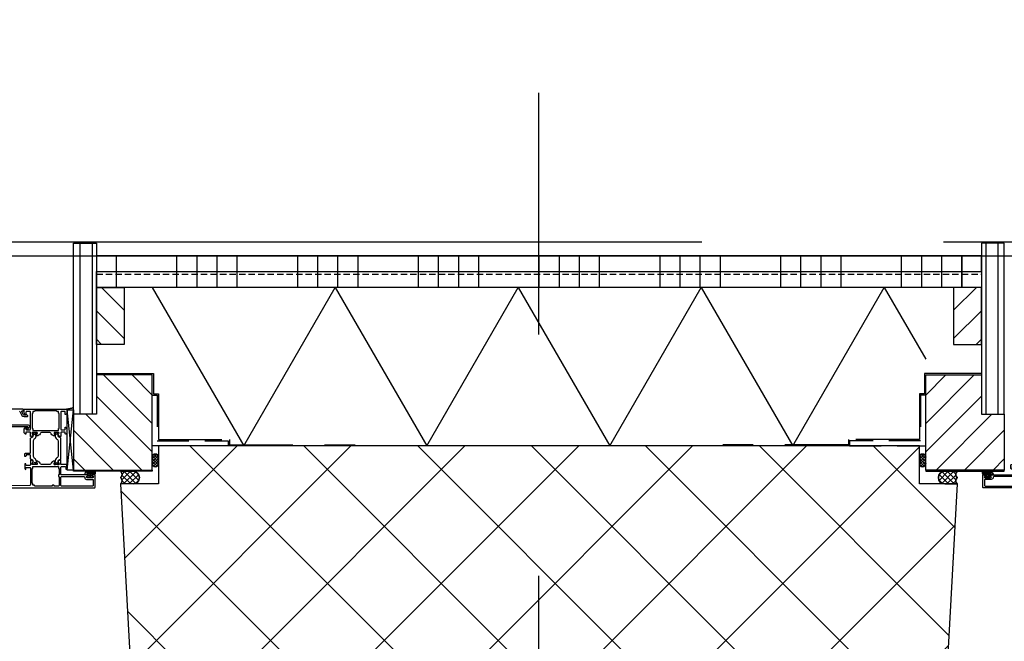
# Model space of a CAD drawing. Header units: millimetres. Extents: x 111285 to 237437, y -9513 to 52045.
# Tile 111 of 117: x 158473 to 159249, y 279 to 769. Entities that reach past the tile are written whole.
import ezdxf

# ---------------------------------------------------------------- set-up
doc = ezdxf.new("R2010")
doc.units = ezdxf.units.MM
doc.header["$LTSCALE"] = 100
doc.linetypes.add('CENTER', pattern=[50.8, 31.75, -6.35, 6.35, -6.35])
doc.linetypes.add('DASHED', pattern=[0.75, 0.5, -0.25])
doc.layers.get('0').update_dxf_attribs({"color": 252})
for name, color, linetype in [('0-acceering', 252, 'Continuous'), ('0-afwerking', 252, 'Continuous'), ('0-arc-wanden', 252, 'Continuous'), ('0-binnenwanden', 252, 'Continuous'), ('0-BUITENKOZIJNEN', 252, 'Continuous'), ('0-constructie', 252, 'Continuous'), ('0-HOOFDSTRAMIEN', 1, 'CENTER'), ('0-ISOLATIE', 252, 'Continuous'), ('0-METSTU', 252, 'Continuous')]:
    doc.layers.add(name, color=color, linetype=linetype)
doc.layers.add('X-ref binnenlijn', color=252, linetype='Continuous', plot=False)
doc.linetypes.add('ZIGZAG', pattern='A,0.00254,-5.08,[131,ltypeshp.shx,S=5.08,R=0,X=-5.08,Y=0],-10.16,[131,ltypeshp.shx,S=5.08,R=180,X=5.08,Y=0],-5.08', length=20.32254)

# ---------------------------------------------------------------- blocks, each defined once
blk = doc.blocks.new('U-STRAMIEN')
at = {"layer": '0-HOOFDSTRAMIEN', "ltscale": 0.3}
for points in [[(32400, -4264), (32400, 47464)], [(-5000, 0), (68000, 0)]]:
    blk.add_lwpolyline(points, dxfattribs=at)
blk = doc.blocks.new('P-71191BLOCK')
at = {"layer": '0-BUITENKOZIJNEN', "linetype": 'Continuous', "ltscale": 0.25}
blk.add_lwpolyline([(14.4, 46.39), (13.04, 45.6), (12.5, 45.6, -0.414214), (12.3, 45.8), (12.3, 49.6, -0.414214), (12.5, 49.8), (14.53, 48.96, 0.9366), (14.89, 48.78), (15.91, 50.55, 0.577375), (15.65, 51), (12.1, 51, -0.414214), (11.4, 51.7), (11.4, 54.2, -0.414214), (11.7, 54.5), (12.3, 54.5, 1), (12.3, 55.5), (9.1, 55.5, 0.412335), (8.3, 54.71, 0.416094), (8.5, 54.5), (9.7, 54.5, -0.414214), (9.9, 54.3), (9.9, 51.5, -0.414214), (9.4, 51), (-3.91, 51, -0.410557), (-4.41, 51.49), (-4.6, 67), (-4.6, 69.5, -0.414214), (-4.1, 70), (-3.2, 70, -0.414214), (-3, 69.8), (-3, 68.9, 1), (-2.2, 68.9), (-2.2, 72, 0.414214), (-2.7, 72.5), (-3, 72.5, 0.414214), (-3.2, 72.3), (-3.2, 71.7, -0.414214), (-3.7, 71.2), (-4.3, 71.2, -0.414214), (-4.8, 71.7), (-4.8, 76.3, -0.414214), (-4.3, 76.8), (-3.7, 76.8, -0.414214), (-3.2, 76.3), (-3.2, 75.7, 0.414214), (-3, 75.5), (-2.7, 75.5, 0.414214), (-2.2, 76), (-2.2, 77.5, 0.414214), (-2.7, 78), (-5.7, 78, 0.414214), (-6.2, 77.5), (-6.2, 0.5, 0.414214), (-5.7, 0), (3.5, 0, 0.414214), (4, 0.5), (4, 2, 0.414214), (3.5, 2.5), (3.4, 2.5, 0.414214), (3.2, 2.3), (3.2, 2, -1), (1.6, 2), (1.6, 6, -1), (3.2, 6), (3.2, 5.7, 0.414214), (3.4, 5.5), (3.5, 5.5, 0.414214), (4, 6), (4, 26.5, -0.414214), (4.5, 27), (10, 27, -0.414214), (10.5, 26.5), (10.5, 23.4, -0.414214), (10.3, 23.2), (8.7, 23.2, 0.414214), (8.5, 23, 0.414214), (9.3, 22.2), (11.6, 22.2, 0.414214), (12.1, 22.7), (12.1, 26.8, -0.414214), (12.3, 27), (15.65, 27, 0.577351), (15.91, 27.45), (14.89, 29.22, 0.936617), (14.53, 29.04), (12.5, 28.2, -0.414214), (12.3, 28.4), (12.3, 32.2, -0.414214), (12.5, 32.4), (13.04, 32.4), (14.4, 31.61, 0.999993), (14.8, 31.61), (14.8, 31.96, 0.267949), (13.3, 34.56), (12.8, 34.85, -0.267949), (12.3, 35.71), (12.3, 42.29, -0.267949), (12.8, 43.15), (13.3, 43.44, 0.267949), (14.8, 46.04), (14.8, 46.39, 0.999992)], format="xyb", close=True, dxfattribs=at)
at = {"layer": '0-BUITENKOZIJNEN', "linetype": 'Continuous'}
for points in [[(-4.8, 28.9), (-4.8, 32.11, -0.414214), (-4.6, 32.31), (-4.4, 32.31, 0.414214), (-4.2, 32.51), (-4.2, 33.6, 0.414214), (-4.4, 33.8), (-4.6, 33.8, -0.414214), (-4.8, 34), (-4.8, 47.5, -0.414214), (-4.6, 47.7), (-4.4, 47.7, 0.414214), (-4.2, 47.9), (-4.2, 49, -0.414214), (-4, 49.2), (-2.9, 49.2, 0.414214), (-2.7, 49.4, -0.414214), (-2.5, 49.6), (8.79, 49.6, -0.414214), (8.99, 49.4, 0.414214), (9.19, 49.2), (10.3, 49.2, -0.414214), (10.5, 49), (10.5, 29, -0.414214), (10.3, 28.8), (9.2, 28.8, 0.414214), (9, 28.6, -0.414214), (8.8, 28.4), (4.2, 28.4, -0.414214), (4, 28.6, 0.414214), (3.8, 28.8), (2.8, 28.8, 0.414214), (2.6, 28.6, -0.414214), (2.4, 28.4), (-4.3, 28.4, -0.414214)], [(-0.1, 1.4), (-4.3, 1.4, -0.414214), (-4.8, 1.9), (-4.8, 26.5, -0.414214), (-4.3, 27), (2.1, 27, -0.414214), (2.6, 26.5), (2.6, 8.7, -0.414214), (2.1, 8.2), (1.9, 8.2, 0.414214), (0.4, 6.7), (0.4, 1.9, -0.414214)]]:
    blk.add_lwpolyline(points, format="xyb", close=True, dxfattribs=at)
blk = doc.blocks.new('P-70157BLOCK')
at = {"layer": '0-BUITENKOZIJNEN', "linetype": 'Continuous'}
for points in [[(14.5, 4.8, -0.536675), (14.32, 5.08, -0.301511), (16.16, 6.3), (18, 6.3, -0.414214), (18.5, 5.8), (18.5, -27.2, -0.414214), (18, -27.7), (16.16, -27.7, -0.301511), (14.32, -26.48, -0.536675), (14.5, -26.2), (16.2, -26.2, 0.414214), (16.7, -25.7), (16.7, -23.2, 0.414214), (16.2, -22.7), (2.7, -22.7, 0.414214), (2.2, -23.2), (2.2, -25.7, 0.414214), (2.7, -26.2), (4.1, -26.2, -0.553992), (4.28, -26.49, -0.287008), (2.66, -27.5), (-0.1, -27.5, -0.414214), (-1.1, -26.5), (-1.1, -26.4, -0.414214), (-0.9, -26.2), (0.3, -26.2, 0.414214), (0.5, -26), (0.5, -23.4, 0.414214), (-0.2, -22.7), (-0.2, -22.7), (-2.87, -22.7), (-2.87, -22.7, -0.57735), (-3.13, -22.25), (-2.76, -21.62), (-2.13, -20.52, -1), (-1.76, -20.67), (-0.28, -21.29, 0.534511), (0, -21.1), (0, -21.1), (0, -17.5, 0.414214), (-0.2, -17.3), (-0.74, -17.3), (-0.74, -17.3), (-2.1, -18.09, -1.077346), (-2.5, -18.12), (-2.5, -17.74, -0.267949), (-1, -15.14), (-1, -15.14), (-0.5, -14.85, 0.267949), (0, -13.99), (0, -10.7), (0, -10.7), (0, -7.42, 0.267949), (-0.5, -6.55), (-0.5, -6.55), (-1, -6.26, -0.267949), (-2.5, -3.66), (-2.5, -3.66), (-2.5, -3.28, -1.077346), (-2.1, -3.31), (-0.74, -4.1), (-0.2, -4.1, 0.414214), (0, -3.9), (0, -3.9), (0, -0.3), (0, -0.3, 0.534511), (-0.28, -0.11), (-1.76, -0.73), (-1.76, -0.73, -1), (-2.13, -0.88), (-2.13, -0.88), (-2.76, 0.22), (-2.76, 0.22), (-3.13, 0.85, -0.57735), (-2.87, 1.3), (-2.87, 1.3), (-0.2, 1.3, 0.414214), (0.5, 2), (0.5, 4.6, 0.414214), (0.3, 4.8), (-0.9, 4.8, -0.414214), (-1.1, 5), (-1.1, 5.1, -0.414214), (-0.1, 6.1), (2.66, 6.1, -0.287008), (4.28, 5.09, -0.553992), (4.1, 4.8), (2.7, 4.8, 0.414214), (2.2, 4.3), (2.2, 1.8, 0.414214), (2.7, 1.3), (16.2, 1.3, 0.414214), (16.7, 1.8), (16.7, 4.3, 0.414214), (16.2, 4.8)], [(17.1, -5.7), (17.1, -5.7), (17.1, -2.2), (17.1, -2.2, 0.414214), (16.9, -2, -0.414214), (16.7, -1.8), (16.7, -0.7), (16.7, -0.7, 0.414214), (16.5, -0.5), (15.4, -0.5, -0.414214), (15.2, -0.3, 0.414214), (15, -0.1), (3.5, -0.1), (3.5, -0.1, 0.414214), (3.3, -0.3, -0.414214), (3.1, -0.5), (2, -0.5, 0.414214), (1.8, -0.7), (1.8, -1.8), (1.8, -20.7), (1.8, -20.7, 0.414214), (2, -20.9), (3.1, -20.9, -0.414214), (3.3, -21.1, 0.414214), (3.5, -21.3), (15, -21.3, 0.414214), (15.2, -21.1), (15.2, -21.1, -0.414214), (15.4, -20.9), (15.4, -20.9), (16.5, -20.9, 0.414214), (16.7, -20.7), (16.7, -20.7), (16.7, -19.6), (16.7, -19.6, -0.414214), (16.9, -19.4), (16.9, -19.4, 0.414214), (17.1, -19.2), (17.1, -19.2)]]:
    blk.add_lwpolyline(points, format="xyb", close=True, dxfattribs=at)
blk = doc.blocks.new('SR2-horizontal')
at = {"ltscale": 0.1}
for p, q in [((-320, -403), (-330, -403)), ((320, -403), (330, -403)), ((-330, -408), (-330, -408)), ((-315, -408), (-315, -408)), ((315, -408), (315, -408)), ((330, -408), (330, -408)), ((-372, -414), (-367, -461.5)), ((-367, -414), (-372, -461.5)), ((-367, -414), (-372, -414)), ((-372, -414), (-372, -461.5)), ((-367, -461.5), (-367, -414)), ((-330, -413), (-320, -413)), ((-305, -419.11), (-305, -424.11)), ((-302.5, -416.61), (-302.5, -416.61)), ((-300, -424.11), (-300, -419.11)), ((300, -424.11), (300, -419.11)), ((302.5, -416.61), (302.5, -416.61)), ((305, -419.11), (305, -424.11)), ((330, -413), (320, -413)), ((-302.5, -426.61), (-302.5, -426.61)), ((302.5, -426.61), (302.5, -426.61)), ((-372, -461.5), (-367, -461.5))]:
    blk.add_line(p, q, dxfattribs=at)
for p, q in [((-305, -413), (-367, -413)), ((-367, -413), (-367, -414)), ((-367, -414), (-305, -414)), ((-305, -414), (-305, -413)), ((305, -414), (305, -413)), ((305, -413), (367, -413)), ((367, -414), (305, -414)), ((367, -413), (367, -414))]:
    blk.add_line(p, q)
at = {"linetype": 'DASHED', "ltscale": 0.5}
for p, q in [((-245, -433), (-305, -433)), ((-305, -433), (-305, -473)), ((-245, -437), (-245, -433)), ((245, -437), (245, -433)), ((245, -433), (305, -433)), ((305, -433), (305, -473)), ((-301, -437), (-245, -437)), ((-301, -473), (-301, -437)), ((301, -437), (245, -437)), ((301, -473), (301, -437)), ((-305, -473), (-301, -473)), ((305, -473), (301, -473))]:
    blk.add_line(p, q, dxfattribs=at)
at = {"linetype": 'DASHED', "ltscale": 0.1}
blk.add_line((-349, -568.5), (349, -568.5), dxfattribs=at)
at = {"linetype": 'Continuous'}
for points in [[(-355.35, -409.31), (-356.05, -409.19), (-356.05, -408.79), (-354.69, -408), (-353.01, -408), (-351.65, -408.79), (-351.65, -409.19), (-352.35, -409.31, 0.36397), (-352.6, -409.6), (-352.6, -409.9, 0.414214), (-351.9, -410.6), (-350.2, -410.6, -0.414214), (-350, -410.8), (-350, -410.8), (-350, -410.8, -0.514348), (-350.75, -413.4), (-356.56, -413.4), (-356.56, -413.4, -0.131652), (-356.71, -413.36), (-356.71, -413.36), (-357.47, -412.92), (-357.47, -412.92, -0.244142), (-357.72, -412.53), (-357.72, -412.53, -0.396233), (-357.47, -412.21), (-357.47, -412.21), (-357.13, -412.15), (-357.13, -412.15, -0.170304), (-356.93, -412.19), (-356.93, -412.19), (-356.46, -412.46), (-356.46, -412.46, 0.131652), (-356.31, -412.5), (-356.31, -412.5), (-351.24, -412.5), (-351.24, -412.5, 0.491631), (-351.18, -412.43), (-351.18, -412.43), (-356.23, -412.4, -0.131652), (-356.48, -412.33), (-357.85, -411.54), (-357.85, -411.54, -0.267949), (-358.1, -411.11), (-358.1, -411.11), (-358.1, -410.8, -0.414214), (-357.9, -410.6), (-355.8, -410.6, 0.414214), (-355.1, -409.9), (-355.1, -409.6, 0.36397)], [(-350.54, -411.3), (-356.23, -411.3), (-356.23, -411.3), (-356.26, -411.33), (-356.26, -411.33), (-356.23, -411.3), (-356.23, -411.3, 0.414214), (-356.26, -411.33, 0.414214), (-356.26, -411.33), (-356.26, -411.47), (-356.26, -411.47, 0.414214), (-356.23, -411.5), (-356.23, -411.5), (-350.64, -411.5), (-350.64, -411.5, -0.450354), (-350.61, -411.53), (-350.61, -411.53, -0.124641), (-350.82, -412.07), (-350.82, -412.07), (-350.79, -412.12), (-350.79, -412.12, 0.506575), (-350.74, -412.12), (-350.74, -412.12, 0.161858), (-350.51, -411.4), (-350.51, -411.4), (-350.51, -411.33), (-350.51, -411.33, 0.414214)], [(-354.37, -408.98, -0.388879), (-354.17, -408.8), (-354.17, -408.8), (-353.53, -408.8), (-353.53, -408.8, -0.388879), (-353.33, -408.98), (-353.33, -408.98), (-353.22, -410.28), (-353.22, -410.28, -0.440011), (-353.42, -410.5), (-353.42, -410.5), (-354.28, -410.5), (-354.28, -410.5, -0.440011), (-354.48, -410.28), (-354.48, -410.28)], [(355.35, -409.31), (356.05, -409.19), (356.05, -408.79), (354.69, -408), (353.01, -408), (351.65, -408.79), (351.65, -409.19), (352.35, -409.31, -0.36397), (352.6, -409.6), (352.6, -409.9, -0.414214), (351.9, -410.6), (350.2, -410.6, 0.414214), (350, -410.8), (350, -410.8), (350, -410.8, 0.514348), (350.75, -413.4), (356.56, -413.4), (356.56, -413.4, 0.131652), (356.71, -413.36), (356.71, -413.36), (357.47, -412.92), (357.47, -412.92, 0.244142), (357.72, -412.53), (357.72, -412.53, 0.396233), (357.47, -412.21), (357.47, -412.21), (357.13, -412.15), (357.13, -412.15, 0.170304), (356.93, -412.19), (356.93, -412.19), (356.46, -412.46), (356.46, -412.46, -0.131652), (356.31, -412.5), (356.31, -412.5), (351.24, -412.5), (351.24, -412.5, -0.491631), (351.18, -412.43), (351.18, -412.43), (356.23, -412.4, 0.131652), (356.48, -412.33), (357.85, -411.54), (357.85, -411.54, 0.267949), (358.1, -411.11), (358.1, -411.11), (358.1, -410.8, 0.414214), (357.9, -410.6), (355.8, -410.6, -0.414214), (355.1, -409.9), (355.1, -409.6, -0.36397)], [(350.54, -411.3), (356.23, -411.3), (356.23, -411.3), (356.26, -411.33), (356.26, -411.33), (356.23, -411.3), (356.23, -411.3, -0.414214), (356.26, -411.33, -0.414214), (356.26, -411.33), (356.26, -411.47), (356.26, -411.47, -0.414214), (356.23, -411.5), (356.23, -411.5), (350.64, -411.5), (350.64, -411.5, 0.450354), (350.61, -411.53), (350.61, -411.53, 0.124641), (350.82, -412.07), (350.82, -412.07), (350.79, -412.12), (350.79, -412.12, -0.506575), (350.74, -412.12), (350.74, -412.12, -0.161858), (350.51, -411.4), (350.51, -411.4), (350.51, -411.33), (350.51, -411.33, -0.414214)], [(354.37, -408.98, 0.388879), (354.17, -408.8), (354.17, -408.8), (353.53, -408.8), (353.53, -408.8, 0.388879), (353.33, -408.98), (353.33, -408.98), (353.22, -410.28), (353.22, -410.28, 0.440011), (353.42, -410.5), (353.42, -410.5), (354.28, -410.5), (354.28, -410.5, 0.440011), (354.48, -410.28), (354.48, -410.28)], [(-396.5, -420.88, -0.126173), (-396.46, -420.73), (-395.6, -419.25), (-395.6, -418.7, 0.414214), (-395.8, -418.5), (-396.83, -418.5, 0.609065), (-396.99, -418.82, -1.936492), (-398.21, -418.82, 0.609065), (-398.37, -418.5), (-399.4, -418.5), (-399.4, -418.5, 0.534511), (-399.59, -418.78), (-399.59, -418.78), (-399, -420.2, -0.376373), (-399.63, -422.08), (-400.7, -422.69, 0.267949), (-400.95, -423.12), (-400.95, -425.5, -0.414214), (-401.45, -426), (-404.15, -426, -0.414214), (-404.45, -425.7), (-404.45, -425.1, 1), (-405.45, -425.1), (-405.45, -426.7, 0.414214), (-404.95, -427.2), (-401.45, -427.2, -0.414214), (-400.95, -427.7), (-400.95, -438.88, 0.267949), (-400.7, -439.31), (-399.63, -439.92, -0.376373), (-399, -441.8), (-399.59, -443.22, 0.534511), (-399.4, -443.5), (-398.37, -443.5, 0.609065), (-398.21, -443.18, -1.936492), (-396.99, -443.18, 0.609065), (-396.83, -443.5), (-395.8, -443.5), (-395.8, -443.5, 0.414214), (-395.6, -443.3), (-395.6, -443.3), (-395.6, -442.75), (-396.46, -441.27, -0.126173), (-396.5, -441.12, 0.233397), (-397.93, -438.38, -0.239087), (-398.95, -436.36), (-398.95, -425.64, -0.239087), (-397.93, -423.62, 0.233397)], [(-382.4, -418.7), (-382.4, -418.7, -0.414214), (-382.2, -418.5), (-381.17, -418.5, -0.609065), (-381.01, -418.82, 1.936492), (-379.79, -418.82, -0.609065), (-379.63, -418.5), (-378.6, -418.5, -0.534511), (-378.41, -418.78), (-379, -420.2, 0.376373), (-378.37, -422.08), (-377.3, -422.69, -0.267949), (-377.05, -423.12), (-377.05, -438.88, -0.267949), (-377.3, -439.31), (-378.37, -439.92, 0.376373), (-379, -441.8), (-378.41, -443.22, -0.534511), (-378.6, -443.5), (-379.63, -443.5, -0.609065), (-379.79, -443.18, 1.936492), (-381.01, -443.18, -0.609065), (-381.17, -443.5), (-382.2, -443.5, -0.414214), (-382.4, -443.3), (-382.4, -442.75), (-381.54, -441.27, 0.126173), (-381.5, -441.12, -0.233397), (-380.07, -438.38, 0.239087), (-379.05, -436.36), (-379.05, -425.64, 0.239087), (-380.07, -423.62, -0.233397), (-381.5, -420.88, 0.126173), (-381.54, -420.73), (-382.4, -419.25)]]:
    blk.add_lwpolyline(points, format="xyb", close=True, dxfattribs=at)
at = {"ltscale": 0.1}
for centre, radius, start, end in [((-331.85, -405.5), 3.11, 306.55916, 53.44084), ((-320, -408), 5, 0, 90), ((320, -408), 5, 90, 180), ((331.85, -405.5), 3.11, 126.55916, 233.44084), ((-331.85, -410.5), 3.11, 306.55916, 53.44084), ((-320, -408), 5, 270, 360), ((320, -408), 5, 180, 270), ((331.85, -410.5), 3.11, 126.55916, 233.44084), ((-302.5, -419.11), 2.5, 90, 180), ((-302.5, -419.11), 2.5, 360, 90), ((302.5, -419.11), 2.5, 90, 180), ((302.5, -419.11), 2.5, 0, 90), ((-302.5, -424.11), 2.5, 180, 270), ((-302.5, -424.11), 2.5, 270, 0), ((302.5, -424.11), 2.5, 180, 270), ((302.5, -424.11), 2.5, 270, 0)]:
    blk.add_arc(centre, radius, start, end, dxfattribs=at)
at = {"linetype": 'Continuous'}
blk.add_arc((-374, -477.89), 15.97, 64.81341, 84.38218, dxfattribs=at)
at = {"layer": '0-acceering', "ltscale": 0.1}
for p, q in [((-328.78, -410.02), (-321.76, -403)), ((-328.74, -405.5), (-326.25, -403)), ((-317.97, -412.57), (-327.54, -403)), ((-327.27, -413), (-317.78, -403.52)), ((-315.63, -410.42), (-323.05, -403)), ((-315.32, -406.24), (-318.24, -403.32)), ((315.32, -406.24), (318.24, -403.32)), ((315.63, -410.42), (323.05, -403)), ((327.27, -413), (317.78, -403.52)), ((317.97, -412.57), (327.54, -403)), ((328.78, -410.02), (321.76, -403)), ((328.74, -405.5), (326.25, -403)), ((-322.03, -413), (-328.82, -406.21)), ((-326.52, -413), (-328.75, -410.77)), ((-322.78, -413), (-315.53, -405.76)), ((-317.75, -412.47), (-315.53, -410.25)), ((322.78, -413), (315.53, -405.76)), ((317.75, -412.47), (315.53, -410.25)), ((322.03, -413), (328.82, -406.21)), ((326.52, -413), (328.75, -410.77)), ((-367, -422.9), (-358.1, -414)), ((-367, -445.35), (-335.65, -414)), ((-357.2, -458), (-313.2, -414)), ((-305, -420.85), (-301.15, -417)), ((-305, -423.09), (-300.15, -418.25)), ((-304.93, -418.54), (-303.07, -416.68)), ((-304.88, -418.35), (-300, -423.23)), ((-303.93, -417.06), (-300, -420.99)), ((-302.1, -416.64), (-300.03, -418.71)), ((303.93, -417.06), (300, -420.99)), ((304.88, -418.35), (300, -423.23)), ((302.1, -416.64), (300.03, -418.71)), ((305, -423.09), (300.15, -418.25)), ((305, -420.85), (301.15, -417)), ((304.93, -418.54), (303.07, -416.68)), ((357.2, -458), (313.2, -414)), ((367, -445.35), (335.65, -414)), ((367, -422.9), (358.1, -414)), ((-305, -420.48), (-300.26, -425.22)), ((-305, -422.72), (-301.38, -426.34)), ((-304.78, -425.12), (-300, -420.34)), ((-304.73, -425.23), (-303.62, -426.34)), ((-303.71, -426.3), (-300, -422.59)), ((-301.62, -426.45), (-300.16, -424.99)), ((304.78, -425.12), (300, -420.34)), ((303.71, -426.3), (300, -422.59)), ((301.62, -426.45), (300.16, -424.99)), ((305, -420.48), (300.26, -425.22)), ((305, -422.72), (301.38, -426.34)), ((304.73, -425.23), (303.62, -426.34)), ((-349, -472.25), (-305, -428.25)), ((349, -472.25), (305, -428.25)), ((-361.95, -593), (-361.95, -458)), ((-352.43, -593), (-352.43, -458)), ((-343.3, -489), (-305, -450.7)), ((343.3, -489), (305, -450.7)), ((352.42, -593), (352.42, -458)), ((361.95, -593), (361.95, -458)), ((-320.85, -489), (-305, -473.15)), ((320.85, -489), (305, -473.15)), ((-349, -517.15), (-344.85, -513)), ((-349, -539.61), (-327, -517.61)), ((349, -539.61), (327, -517.61)), ((349, -517.15), (344.85, -513)), ((-344.94, -558), (-327, -540.06)), ((344.94, -558), (327, -540.06)), ((-333.37, -570.5), (-333.37, -558)), ((-285.75, -570.5), (-285.75, -558)), ((-269.87, -570.5), (-269.87, -558)), ((-254, -570.5), (-254, -558)), ((-238.12, -570.5), (-238.12, -558)), ((-190.5, -570.5), (-190.5, -558)), ((-174.62, -570.5), (-174.62, -558)), ((-158.75, -570.5), (-158.75, -558)), ((-142.87, -570.5), (-142.87, -558)), ((-95.25, -570.5), (-95.25, -558)), ((-79.37, -570.5), (-79.37, -558)), ((-63.5, -570.5), (-63.5, -558)), ((-47.62, -570.5), (-47.62, -558)), ((0, -570.5), (0, -558)), ((15.88, -570.5), (15.88, -558)), ((31.75, -570.5), (31.75, -558)), ((47.63, -570.5), (47.63, -558)), ((95.25, -570.5), (95.25, -558)), ((111.13, -570.5), (111.13, -558)), ((127, -570.5), (127, -558)), ((142.88, -570.5), (142.88, -558)), ((190.5, -570.5), (190.5, -558)), ((206.38, -570.5), (206.38, -558)), ((222.25, -570.5), (222.25, -558)), ((238.13, -570.5), (238.13, -558)), ((285.75, -570.5), (285.75, -558)), ((301.63, -570.5), (301.63, -558)), ((317.5, -570.5), (317.5, -558)), ((333.38, -570.5), (333.38, -558)), ((-333.37, -583), (-333.37, -570.5)), ((-285.75, -583), (-285.75, -570.5)), ((-269.87, -583), (-269.87, -570.5)), ((-254, -583), (-254, -570.5)), ((-238.12, -583), (-238.12, -570.5)), ((-190.5, -583), (-190.5, -570.5)), ((-174.62, -583), (-174.62, -570.5)), ((-158.75, -583), (-158.75, -570.5)), ((-142.87, -583), (-142.87, -570.5)), ((-95.25, -583), (-95.25, -570.5)), ((-79.37, -583), (-79.37, -570.5)), ((-63.5, -583), (-63.5, -570.5)), ((-47.62, -583), (-47.62, -570.5)), ((0, -583), (0, -570.5)), ((15.88, -583), (15.88, -570.5)), ((31.75, -583), (31.75, -570.5)), ((47.63, -583), (47.63, -570.5)), ((95.25, -583), (95.25, -570.5)), ((111.13, -583), (111.13, -570.5)), ((127, -583), (127, -570.5)), ((142.88, -583), (142.88, -570.5)), ((190.5, -583), (190.5, -570.5)), ((206.38, -583), (206.38, -570.5)), ((222.25, -583), (222.25, -570.5)), ((238.13, -583), (238.13, -570.5)), ((285.75, -583), (285.75, -570.5)), ((301.63, -583), (301.63, -570.5)), ((317.5, -583), (317.5, -570.5)), ((333.38, -583), (333.38, -570.5))]:
    blk.add_line(p, q, dxfattribs=at)
at = {"layer": '0-afwerking', "linetype": 'DASHED'}
for p, q in [((-244, -438), (-244, -434)), ((-244, -434), (-145, -434)), ((244, -434), (145, -434)), ((244, -438), (244, -434)), ((-300, -474), (-300, -438)), ((-300, -438), (-244, -438)), ((300, -438), (244, -438)), ((300, -474), (300, -438)), ((-304, -490), (-304, -474)), ((-304, -474), (-300, -474)), ((304, -474), (300, -474)), ((304, -490), (304, -474)), ((-349, -490), (-304, -490)), ((349, -490), (304, -490))]:
    blk.add_line(p, q, dxfattribs=at)
at = {"layer": '0-binnenwanden', "ltscale": 0.1}
for p, q in [((-367, -414), (-305, -414)), ((-367, -458), (-367, -414)), ((-305, -414), (-305, -489)), ((367, -414), (305, -414)), ((305, -414), (305, -489)), ((367, -458), (367, -414)), ((-349, -458), (-367, -458)), ((-349, -458), (-367, -458)), ((-367, -458), (-367, -593)), ((-349, -489), (-349, -458)), ((-349, -593), (-349, -458)), ((349, -489), (349, -458)), ((349, -458), (367, -458)), ((349, -593), (349, -458)), ((349, -458), (367, -458)), ((367, -458), (367, -593)), ((-305, -489), (-349, -489)), ((305, -489), (349, -489)), ((-327, -513), (-349, -513)), ((-349, -513), (-349, -558)), ((-327, -558), (-327, -513)), ((327, -558), (327, -513)), ((327, -513), (349, -513)), ((349, -513), (349, -558)), ((-349, -558), (-327, -558)), ((349, -558), (327, -558)), ((-367, -593), (-349, -593)), ((367, -593), (349, -593))]:
    blk.add_line(p, q, dxfattribs=at)
at = {"layer": '0-BUITENKOZIJNEN', "linetype": 'Continuous'}
for points in [[(-415.9, -448.3), (-405.65, -448.3), (-403.3, -448.3, 0.767327), (-403.2, -447.93), (-403.94, -446.69, -0.198912), (-404, -446.54), (-404, -446.4, -0.414214), (-403.8, -446.2), (-403.33, -446.2, -0.131652), (-403.08, -446.27), (-401.95, -447.71, -0.767327), (-402.41, -449.4), (-405.42, -449.4), (-415.9, -449.4)], [(-409.73, -460.5, 0.267949), (-409.3, -460.25), (-407.77, -457.1, -0.267949), (-406.04, -456.1), (-403.6, -456.1, -0.668179), (-403.25, -456.95), (-403.81, -457.51, -0.467105), (-404.26, -457.47, 0.245393), (-404.59, -457.3), (-405.92, -457.3, 0.267949), (-406.79, -457.8), (-407.8, -460.05, 0.57735), (-407.37, -460.8), (-406.7, -460.8, -0.414214), (-406.5, -461), (-406.5, -461.5, -0.414214), (-407, -462), (-415.9, -462)]]:
    blk.add_lwpolyline(points, format="xyb", dxfattribs=at)
at = {"layer": '0-ISOLATIE', "ltscale": 0.1}
for p, q in [((-305, -558), (-232.83, -433)), ((-232.83, -433), (-160.66, -558)), ((-160.66, -558), (-88.49, -433)), ((-88.49, -433), (-16.32, -558)), ((-16.32, -558), (55.84, -433)), ((55.84, -433), (128.01, -558)), ((128.01, -558), (200.18, -433)), ((200.18, -433), (272.35, -558)), ((272.35, -558), (305, -501.45))]:
    blk.add_line(p, q, dxfattribs=at)
at = {"layer": '0-METSTU', "ltscale": 0.1}
for p, q in [((349, -558), (-349, -558)), ((-349, -558), (-349, -570.5)), ((349, -570.5), (349, -558)), ((-349, -570.5), (349, -570.5)), ((-349, -583), (-349, -570.5)), ((-349, -570.5), (349, -570.5)), ((349, -570.5), (349, -583)), ((349, -583), (-349, -583))]:
    blk.add_line(p, q, dxfattribs=at)
at = {"linetype": 'ZIGZAG', "ltscale": 0.25, "extrusion": (0, 0, -1), "zscale": -1, "rotation": 270}
blk.add_blockref('P-71191BLOCK', (350, -406.2), dxfattribs=at)
at = {"linetype": 'ZIGZAG', "ltscale": 0.25, "rotation": 270}
blk.add_blockref('P-71191BLOCK', (350, -406.2), dxfattribs=at)
at = {"linetype": 'ZIGZAG', "extrusion": (0, 0, -1), "zscale": -1, "rotation": 270}
blk.add_blockref('P-70157BLOCK', (399.7, -443.5), dxfattribs=at)
blk = doc.blocks.new('onderlegger beganegrond')
at = {"layer": '0-arc-wanden', "ltscale": 0.1}
h = blk.add_hatch(dxfattribs=at)
h.set_pattern_fill('ANSI37', color=256, scale=20, style=0)
h.set_pattern_definition([(45, (29130, 594), (-44.9013, 44.9013), []), (135, (29130, 594), (-44.9013, -44.9013), [])])
h.paths.add_polyline_path([(32430, 403), (32400, 403), (32422, 0), (33038, 0), (33060, 403), (33030, 403), (33030, 433), (32430, 433)])
at = {"layer": '0-constructie', "ltscale": 10}
blk.add_lwpolyline([(32430, 403), (32400, 403), (32422, 0), (33038, 0), (33060, 403), (33030, 403), (33030, 433), (32430, 433)], close=True, dxfattribs=at)
at = {"layer": 'X-ref binnenlijn'}
blk.add_lwpolyline([(65120, 12574), (32630, 12574), (32630, 12638), (7405, 12638), (7405, 16138), (32630, 16138), (32630, 29144), (7405, 29144), (7405, 32644), (32630, 32644), (32630, 43805), (583, 43805), (583, 583), (43680, 583)], dxfattribs=at)
at = {"xscale": -1, "rotation": 180}
blk.add_blockref('SR2-horizontal', (32730, 0), dxfattribs=at)

msp = doc.modelspace()

# ---------------------------------------------------------------- linework, layer by layer
at = {"linetype": 'DASHED', "ltscale": 0.1}
msp.add_line((158533, 568.5), (159231, 568.5), dxfattribs=at)
at = {"linetype": 'DASHED', "ltscale": 0.5}
for p, q in [((158577, 433), (158577, 473)), ((158577, 473), (158581, 473)), ((158581, 473), (158581, 437)), ((159187, 473), (159183, 473)), ((159183, 473), (159183, 437)), ((159187, 433), (159187, 473)), ((158581, 437), (158637, 437)), ((158637, 437), (158637, 433)), ((159183, 437), (159127, 437)), ((159127, 437), (159127, 433)), ((158637, 433), (158577, 433)), ((159127, 433), (159187, 433))]:
    msp.add_line(p, q, dxfattribs=at)
at = {"ltscale": 0.1}
for p, q in [((158510, 414), (158515, 461.5)), ((158515, 414), (158510, 461.5)), ((158510, 461.5), (158515, 461.5)), ((158510, 414), (158510, 461.5)), ((158515, 461.5), (158515, 414)), ((158577, 419.11), (158577, 424.11)), ((158579.5, 426.61), (158579.5, 426.61)), ((158582, 424.11), (158582, 419.11)), ((159182, 424.11), (159182, 419.11)), ((159184.5, 426.61), (159184.5, 426.61)), ((159187, 419.11), (159187, 424.11)), ((158515, 414), (158510, 414)), ((158552, 413), (158562, 413)), ((158579.5, 416.61), (158579.5, 416.61)), ((159184.5, 416.61), (159184.5, 416.61)), ((159212, 413), (159202, 413)), ((158552, 408), (158552, 408)), ((158567, 408), (158567, 408)), ((159197, 408), (159197, 408)), ((159212, 408), (159212, 408)), ((158562, 403), (158552, 403)), ((159202, 403), (159212, 403))]:
    msp.add_line(p, q, dxfattribs=at)
for p, q in [((158515, 414), (158577, 414)), ((158515, 413), (158515, 414)), ((158577, 413), (158515, 413)), ((158577, 414), (158577, 413)), ((159249, 414), (159187, 414)), ((159187, 414), (159187, 413)), ((159187, 413), (159249, 413)), ((159249, 413), (159249, 414))]:
    msp.add_line(p, q)
at = {"linetype": 'Continuous'}
for points in [[(158485.5, 420.88, 0.126173), (158485.54, 420.73), (158486.4, 419.25), (158486.4, 418.7, -0.414214), (158486.2, 418.5), (158485.17, 418.5, -0.609065), (158485.01, 418.82, 1.936492), (158483.79, 418.82, -0.609065), (158483.62, 418.5), (158482.6, 418.5), (158482.6, 418.5, -0.534511), (158482.41, 418.78), (158482.41, 418.78), (158483, 420.2, 0.376373), (158482.37, 422.08), (158481.3, 422.69, -0.267949), (158481.05, 423.12), (158481.05, 425.5, 0.414214), (158480.55, 426), (158477.85, 426, 0.414214), (158477.55, 425.7), (158477.55, 425.1, -1), (158476.55, 425.1), (158476.55, 426.7, -0.414214), (158477.05, 427.2), (158480.55, 427.2, 0.414214), (158481.05, 427.7), (158481.05, 438.88, -0.267949), (158481.3, 439.31), (158482.37, 439.92, 0.376373), (158483, 441.8), (158482.41, 443.22, -0.534511), (158482.6, 443.5), (158483.62, 443.5, -0.609065), (158483.79, 443.18, 1.936492), (158485.01, 443.18, -0.609065), (158485.17, 443.5), (158486.2, 443.5), (158486.2, 443.5, -0.414214), (158486.4, 443.3), (158486.4, 443.3), (158486.4, 442.75), (158485.54, 441.27, 0.126173), (158485.5, 441.12, -0.233397), (158484.07, 438.38, 0.239087), (158483.05, 436.36), (158483.05, 425.64, 0.239087), (158484.07, 423.62, -0.233397)], [(158499.6, 418.7), (158499.6, 418.7, 0.414214), (158499.8, 418.5), (158500.82, 418.5, 0.609065), (158500.99, 418.82, -1.936492), (158502.21, 418.82, 0.609065), (158502.37, 418.5), (158503.4, 418.5, 0.534511), (158503.59, 418.78), (158502.99, 420.2, -0.376373), (158503.63, 422.08), (158504.7, 422.69, 0.267949), (158504.95, 423.12), (158504.95, 438.88, 0.267949), (158504.7, 439.31), (158503.63, 439.92, -0.376373), (158502.99, 441.8), (158503.59, 443.22, 0.534511), (158503.4, 443.5), (158502.37, 443.5, 0.609065), (158502.21, 443.18, -1.936492), (158500.99, 443.18, 0.609065), (158500.82, 443.5), (158499.8, 443.5, 0.414214), (158499.6, 443.3), (158499.6, 442.75), (158500.45, 441.27, -0.126173), (158500.49, 441.12, 0.233397), (158501.93, 438.38, -0.239087), (158502.95, 436.36), (158502.95, 425.64, -0.239087), (158501.93, 423.62, 0.233397), (158500.49, 420.88, -0.126173), (158500.45, 420.73), (158499.6, 419.25)], [(158526.65, 409.31), (158525.95, 409.19), (158525.95, 408.79), (158527.31, 408), (158528.99, 408), (158530.35, 408.79), (158530.35, 409.19), (158529.65, 409.31, -0.36397), (158529.4, 409.6), (158529.4, 409.9, -0.414214), (158530.1, 410.6), (158531.8, 410.6, 0.414214), (158532, 410.8), (158532, 410.8), (158532, 410.8, 0.514348), (158531.25, 413.4), (158525.44, 413.4), (158525.44, 413.4, 0.131652), (158525.29, 413.36), (158525.29, 413.36), (158524.53, 412.92), (158524.53, 412.92, 0.244142), (158524.28, 412.53), (158524.28, 412.53, 0.396233), (158524.53, 412.21), (158524.53, 412.21), (158524.87, 412.15), (158524.87, 412.15, 0.170304), (158525.07, 412.19), (158525.07, 412.19), (158525.53, 412.46), (158525.53, 412.46, -0.131652), (158525.68, 412.5), (158525.68, 412.5), (158530.76, 412.5), (158530.76, 412.5, -0.491631), (158530.82, 412.43), (158530.82, 412.43), (158525.76, 412.4, 0.131652), (158525.51, 412.33), (158524.15, 411.54), (158524.15, 411.54, 0.267949), (158523.9, 411.11), (158523.9, 411.11), (158523.9, 410.8, 0.414214), (158524.1, 410.6), (158526.2, 410.6, -0.414214), (158526.9, 409.9), (158526.9, 409.6, -0.36397)], [(158531.46, 411.3), (158525.77, 411.3), (158525.77, 411.3), (158525.74, 411.33), (158525.74, 411.33), (158525.77, 411.3), (158525.77, 411.3, -0.414214), (158525.74, 411.33, -0.414214), (158525.74, 411.33), (158525.74, 411.47), (158525.74, 411.47, -0.414214), (158525.77, 411.5), (158525.77, 411.5), (158531.36, 411.5), (158531.36, 411.5, 0.450354), (158531.39, 411.53), (158531.39, 411.53, 0.124641), (158531.17, 412.07), (158531.17, 412.07), (158531.21, 412.12), (158531.21, 412.12, -0.506575), (158531.25, 412.12), (158531.25, 412.12, -0.161858), (158531.49, 411.4), (158531.49, 411.4), (158531.49, 411.33), (158531.49, 411.33, -0.414214)], [(159237.35, 409.31), (159238.05, 409.19), (159238.05, 408.79), (159236.69, 408), (159235.01, 408), (159233.65, 408.79), (159233.65, 409.19), (159234.35, 409.31, 0.36397), (159234.6, 409.6), (159234.6, 409.9, 0.414214), (159233.9, 410.6), (159232.2, 410.6, -0.414214), (159232, 410.8), (159232, 410.8), (159232, 410.8, -0.514348), (159232.75, 413.4), (159238.55, 413.4), (159238.55, 413.4, -0.131652), (159238.7, 413.36), (159238.7, 413.36), (159239.47, 412.92), (159239.47, 412.92, -0.244142), (159239.72, 412.53), (159239.72, 412.53, -0.396233), (159239.47, 412.21), (159239.47, 412.21), (159239.13, 412.15), (159239.13, 412.15, -0.170304), (159238.93, 412.19), (159238.93, 412.19), (159238.46, 412.46), (159238.46, 412.46, 0.131652), (159238.31, 412.5), (159238.31, 412.5), (159233.24, 412.5), (159233.24, 412.5, 0.491631), (159233.18, 412.43), (159233.18, 412.43), (159238.23, 412.4, -0.131652), (159238.48, 412.33), (159239.85, 411.54), (159239.85, 411.54, -0.267949), (159240.1, 411.11), (159240.1, 411.11), (159240.1, 410.8, -0.414214), (159239.9, 410.6), (159237.8, 410.6, 0.414214), (159237.1, 409.9), (159237.1, 409.6, 0.36397)], [(159232.53, 411.3), (159238.22, 411.3), (159238.22, 411.3), (159238.25, 411.33), (159238.25, 411.33), (159238.22, 411.3), (159238.22, 411.3, 0.414214), (159238.25, 411.33, 0.414214), (159238.25, 411.33), (159238.25, 411.47), (159238.25, 411.47, 0.414214), (159238.22, 411.5), (159238.22, 411.5), (159232.64, 411.5), (159232.64, 411.5, -0.450354), (159232.61, 411.53), (159232.61, 411.53, -0.124641), (159232.82, 412.07), (159232.82, 412.07), (159232.79, 412.12), (159232.79, 412.12, 0.506575), (159232.74, 412.12), (159232.74, 412.12, 0.161858), (159232.5, 411.4), (159232.5, 411.4), (159232.5, 411.33), (159232.5, 411.33, 0.414214)], [(158527.63, 408.98, 0.388879), (158527.83, 408.8), (158527.83, 408.8), (158528.47, 408.8), (158528.47, 408.8, 0.388879), (158528.67, 408.98), (158528.67, 408.98), (158528.78, 410.28), (158528.78, 410.28, 0.440011), (158528.58, 410.5), (158528.58, 410.5), (158527.72, 410.5), (158527.72, 410.5, 0.440011), (158527.52, 410.28), (158527.52, 410.28)], [(159236.37, 408.98, -0.388879), (159236.17, 408.8), (159236.17, 408.8), (159235.53, 408.8), (159235.53, 408.8, -0.388879), (159235.33, 408.98), (159235.33, 408.98), (159235.22, 410.28), (159235.22, 410.28, -0.440011), (159235.42, 410.5), (159235.42, 410.5), (159236.28, 410.5), (159236.28, 410.5, -0.440011), (159236.48, 410.28), (159236.48, 410.28)]]:
    msp.add_lwpolyline(points, format="xyb", close=True, dxfattribs=at)
msp.add_arc((158508, 477.89), 15.97, 275.61782, 295.18659, dxfattribs=at)
at = {"ltscale": 0.1}
for centre, radius, start, end in [((158579.5, 424.11), 2.5, 90, 180), ((158579.5, 424.11), 2.5, 360, 90), ((159184.5, 424.11), 2.5, 90, 180), ((159184.5, 424.11), 2.5, 360, 90), ((158550.14, 410.5), 3.11, 306.55916, 53.44084), ((158562, 408), 5, 0, 90), ((158579.5, 419.11), 2.5, 180, 270), ((158579.5, 419.11), 2.5, 270, 0), ((159184.5, 419.11), 2.5, 180, 270), ((159184.5, 419.11), 2.5, 270, 360), ((159202, 408), 5, 90, 180), ((159213.85, 410.5), 3.11, 126.55916, 233.44084), ((158550.14, 405.5), 3.11, 306.55916, 53.44084), ((158562, 408), 5, 270, 360), ((159202, 408), 5, 180, 270), ((159213.85, 405.5), 3.11, 126.55916, 233.44084)]:
    msp.add_arc(centre, radius, start, end, dxfattribs=at)
at = {"layer": '0-acceering', "ltscale": 0.1}
for p, q in [((158520.05, 593), (158520.05, 458)), ((158529.57, 593), (158529.57, 458)), ((159234.42, 593), (159234.42, 458)), ((159243.95, 593), (159243.95, 458)), ((158548.62, 583), (158548.62, 570.5)), ((158596.25, 583), (158596.25, 570.5)), ((158612.12, 583), (158612.12, 570.5)), ((158628, 583), (158628, 570.5)), ((158643.87, 583), (158643.87, 570.5)), ((158691.5, 583), (158691.5, 570.5)), ((158707.37, 583), (158707.37, 570.5)), ((158723.25, 583), (158723.25, 570.5)), ((158739.12, 583), (158739.12, 570.5)), ((158786.75, 583), (158786.75, 570.5)), ((158802.62, 583), (158802.62, 570.5)), ((158818.5, 583), (158818.5, 570.5)), ((158834.37, 583), (158834.37, 570.5)), ((158882, 583), (158882, 570.5)), ((158897.87, 583), (158897.87, 570.5)), ((158913.75, 583), (158913.75, 570.5)), ((158929.62, 583), (158929.62, 570.5)), ((158977.25, 583), (158977.25, 570.5)), ((158993.12, 583), (158993.12, 570.5)), ((159009, 583), (159009, 570.5)), ((159024.87, 583), (159024.87, 570.5)), ((159072.5, 583), (159072.5, 570.5)), ((159088.37, 583), (159088.37, 570.5)), ((159104.25, 583), (159104.25, 570.5)), ((159120.12, 583), (159120.12, 570.5)), ((159167.75, 583), (159167.75, 570.5)), ((159183.62, 583), (159183.62, 570.5)), ((159199.5, 583), (159199.5, 570.5)), ((159215.37, 583), (159215.37, 570.5)), ((158548.62, 570.5), (158548.62, 558)), ((158596.25, 570.5), (158596.25, 558)), ((158612.12, 570.5), (158612.12, 558)), ((158628, 570.5), (158628, 558)), ((158643.87, 570.5), (158643.87, 558)), ((158691.5, 570.5), (158691.5, 558)), ((158707.37, 570.5), (158707.37, 558)), ((158723.25, 570.5), (158723.25, 558)), ((158739.12, 570.5), (158739.12, 558)), ((158786.75, 570.5), (158786.75, 558)), ((158802.62, 570.5), (158802.62, 558)), ((158818.5, 570.5), (158818.5, 558)), ((158834.37, 570.5), (158834.37, 558)), ((158882, 570.5), (158882, 558)), ((158897.87, 570.5), (158897.87, 558)), ((158913.75, 570.5), (158913.75, 558)), ((158929.62, 570.5), (158929.62, 558)), ((158977.25, 570.5), (158977.25, 558)), ((158993.12, 570.5), (158993.12, 558)), ((159009, 570.5), (159009, 558)), ((159024.87, 570.5), (159024.87, 558)), ((159072.5, 570.5), (159072.5, 558)), ((159088.37, 570.5), (159088.37, 558)), ((159104.25, 570.5), (159104.25, 558)), ((159120.12, 570.5), (159120.12, 558)), ((159167.75, 570.5), (159167.75, 558)), ((159183.62, 570.5), (159183.62, 558)), ((159199.5, 570.5), (159199.5, 558)), ((159215.37, 570.5), (159215.37, 558)), ((158537.05, 558), (158555, 540.06)), ((159226.94, 558), (159209, 540.06)), ((158533, 539.61), (158555, 517.61)), ((159231, 539.61), (159209, 517.61)), ((158533, 517.15), (158537.15, 513)), ((159231, 517.15), (159226.84, 513)), ((158538.7, 489), (158577, 450.7)), ((158561.15, 489), (158577, 473.15)), ((159202.84, 489), (159187, 473.15)), ((159225.29, 489), (159187, 450.7)), ((158533, 472.25), (158577, 428.25)), ((159231, 472.25), (159187, 428.25)), ((158524.8, 458), (158568.8, 414)), ((159239.2, 458), (159195.2, 414)), ((158515, 445.35), (158546.35, 414)), ((159249, 445.35), (159217.65, 414)), ((158515, 422.9), (158523.9, 414)), ((158577, 422.72), (158580.62, 426.34)), ((158577, 420.48), (158581.74, 425.22)), ((158577, 423.09), (158581.85, 418.25)), ((158577, 420.85), (158580.84, 417)), ((158577.12, 418.35), (158582, 423.23)), ((158577.21, 425.12), (158582, 420.34)), ((158577.27, 425.23), (158578.37, 426.34)), ((158578.07, 417.06), (158582, 420.99)), ((158578.29, 426.3), (158582, 422.59)), ((158580.38, 426.45), (158581.84, 424.99)), ((159185.71, 426.3), (159182, 422.59)), ((159186.78, 425.12), (159182, 420.34)), ((159186.88, 418.35), (159182, 423.23)), ((159185.93, 417.06), (159182, 420.99)), ((159187, 423.09), (159182.15, 418.25)), ((159183.62, 426.45), (159182.16, 424.99)), ((159187, 420.48), (159182.26, 425.22)), ((159187, 420.85), (159183.15, 417)), ((159187, 422.72), (159183.38, 426.34)), ((159186.73, 425.23), (159185.62, 426.34)), ((159249, 422.9), (159240.1, 414)), ((158559.97, 413), (158553.18, 406.21)), ((158555.48, 413), (158553.25, 410.77)), ((158564.03, 412.57), (158554.46, 403)), ((158554.73, 413), (158564.21, 403.52)), ((158559.22, 413), (158566.47, 405.76)), ((158564.25, 412.47), (158566.46, 410.25)), ((158577.06, 418.54), (158578.93, 416.68)), ((158579.9, 416.64), (158581.97, 418.71)), ((159184.1, 416.64), (159182.03, 418.71)), ((159186.93, 418.54), (159185.07, 416.68)), ((159204.77, 413), (159197.53, 405.76)), ((159199.75, 412.47), (159197.53, 410.25)), ((159209.26, 413), (159199.78, 403.52)), ((159199.97, 412.57), (159209.54, 403)), ((159204.03, 413), (159210.82, 406.21)), ((159208.52, 413), (159210.75, 410.77)), ((158553.22, 410.02), (158560.24, 403)), ((158553.26, 405.5), (158555.75, 403)), ((158566.37, 410.42), (158558.95, 403)), ((158566.68, 406.24), (158563.76, 403.32)), ((159197.32, 406.24), (159200.24, 403.32)), ((159197.63, 410.42), (159205.05, 403)), ((159210.78, 410.02), (159203.75, 403)), ((159210.74, 405.5), (159208.24, 403))]:
    msp.add_line(p, q, dxfattribs=at)
at = {"layer": '0-afwerking', "linetype": 'DASHED'}
for p, q in [((158533, 490), (158578, 490)), ((158578, 490), (158578, 474)), ((159231, 490), (159186, 490)), ((159186, 490), (159186, 474)), ((158578, 474), (158582, 474)), ((158582, 474), (158582, 438)), ((159186, 474), (159182, 474)), ((159182, 474), (159182, 438)), ((158582, 438), (158638, 438)), ((158638, 438), (158638, 434)), ((159182, 438), (159126, 438)), ((159126, 438), (159126, 434)), ((158638, 434), (158737, 434)), ((159126, 434), (159027, 434))]:
    msp.add_line(p, q, dxfattribs=at)
at = {"layer": '0-binnenwanden', "ltscale": 0.1}
for p, q in [((158515, 593), (158533, 593)), ((158515, 458), (158515, 593)), ((158533, 593), (158533, 458)), ((159249, 593), (159231, 593)), ((159231, 593), (159231, 458)), ((159249, 458), (159249, 593)), ((158533, 558), (158555, 558)), ((158533, 513), (158533, 558)), ((158555, 558), (158555, 513)), ((159231, 558), (159209, 558)), ((159209, 558), (159209, 513)), ((159231, 513), (159231, 558)), ((158555, 513), (158533, 513)), ((159209, 513), (159231, 513)), ((158577, 489), (158533, 489)), ((158533, 489), (158533, 458)), ((158577, 414), (158577, 489)), ((159187, 414), (159187, 489)), ((159187, 489), (159231, 489)), ((159231, 489), (159231, 458)), ((158533, 458), (158515, 458)), ((158515, 458), (158515, 414)), ((158533, 458), (158515, 458)), ((159231, 458), (159249, 458)), ((159231, 458), (159249, 458)), ((159249, 458), (159249, 414)), ((158515, 414), (158577, 414)), ((159249, 414), (159187, 414))]:
    msp.add_line(p, q, dxfattribs=at)
at = {"layer": '0-BUITENKOZIJNEN', "linetype": 'Continuous'}
for points in [[(158472.27, 460.5, -0.267949), (158472.7, 460.25), (158474.23, 457.1, 0.267949), (158475.96, 456.1), (158478.4, 456.1, 0.668179), (158478.75, 456.95), (158478.19, 457.51, 0.467105), (158477.73, 457.47, -0.245393), (158477.41, 457.3), (158476.08, 457.3, -0.267949), (158475.21, 457.8), (158474.2, 460.05, -0.57735), (158474.63, 460.8), (158475.3, 460.8, 0.414214), (158475.5, 461), (158475.5, 461.5, 0.414214), (158475, 462), (158466.1, 462)], [(158466.1, 448.3), (158476.35, 448.3), (158478.7, 448.3, -0.767327), (158478.8, 447.93), (158478.06, 446.69, 0.198912), (158478, 446.54), (158478, 446.4, 0.414214), (158478.2, 446.2), (158478.66, 446.2, 0.131652), (158478.91, 446.27), (158480.05, 447.71, 0.767327), (158479.59, 449.4), (158476.58, 449.4), (158466.1, 449.4)]]:
    msp.add_lwpolyline(points, format="xyb", dxfattribs=at)
for points in [[(158477.5, 458, -0.536675), (158477.22, 457.82, -0.301511), (158476, 459.66), (158476, 461.5, -0.414214), (158476.5, 462), (158509.5, 462, -0.414214), (158510, 461.5), (158510, 459.66, -0.301511), (158508.78, 457.82, -0.536675), (158508.5, 458), (158508.5, 459.7, 0.414214), (158508, 460.2), (158505.5, 460.2, 0.414214), (158505, 459.7), (158505, 446.2, 0.414214), (158505.5, 445.7), (158508, 445.7, 0.414214), (158508.5, 446.2), (158508.5, 447.6, -0.553992), (158508.79, 447.78, -0.287008), (158509.8, 446.16), (158509.8, 443.4, -0.414214), (158508.8, 442.4), (158508.7, 442.4, -0.414214), (158508.5, 442.6), (158508.5, 443.8, 0.414214), (158508.3, 444), (158505.7, 444, 0.414214), (158505, 443.3), (158505, 443.3), (158505, 440.63), (158505, 440.63, -0.57735), (158504.55, 440.37), (158503.92, 440.74), (158502.82, 441.37, -1), (158502.97, 441.74), (158503.59, 443.22, 0.534511), (158503.4, 443.5), (158503.4, 443.5), (158499.8, 443.5, 0.414214), (158499.6, 443.3), (158499.6, 442.76), (158499.6, 442.76), (158500.38, 441.4, -1.077346), (158500.41, 441), (158500.04, 441, -0.267949), (158497.44, 442.5), (158497.44, 442.5), (158497.15, 443, 0.267949), (158496.28, 443.5), (158493, 443.5), (158493, 443.5), (158489.71, 443.5, 0.267949), (158488.85, 443), (158488.85, 443), (158488.56, 442.5, -0.267949), (158485.96, 441), (158485.96, 441), (158485.58, 441, -1.077346), (158485.61, 441.4), (158486.4, 442.76), (158486.4, 443.3, 0.414214), (158486.2, 443.5), (158486.2, 443.5), (158482.6, 443.5), (158482.6, 443.5, 0.534511), (158482.41, 443.22), (158483.03, 441.74), (158483.03, 441.74, -1), (158483.18, 441.37), (158483.18, 441.37), (158482.08, 440.74), (158482.08, 440.74), (158481.45, 440.37, -0.57735), (158481, 440.63), (158481, 440.63), (158481, 443.3, 0.414214), (158480.3, 444), (158477.7, 444, 0.414214), (158477.5, 443.8), (158477.5, 442.6, -0.414214), (158477.3, 442.4), (158477.2, 442.4, -0.414214), (158476.2, 443.4), (158476.2, 446.16, -0.287008), (158477.21, 447.78, -0.553992), (158477.5, 447.6), (158477.5, 446.2, 0.414214), (158478, 445.7), (158480.5, 445.7, 0.414214), (158481, 446.2), (158481, 459.7, 0.414214), (158480.5, 460.2), (158478, 460.2, 0.414214), (158477.5, 459.7)], [(158488, 460.6), (158488, 460.6), (158484.5, 460.6), (158484.5, 460.6, 0.414214), (158484.3, 460.4, -0.414214), (158484.1, 460.2), (158483, 460.2), (158483, 460.2, 0.414214), (158482.8, 460), (158482.8, 458.9, -0.414214), (158482.6, 458.7, 0.414214), (158482.4, 458.5), (158482.4, 447), (158482.4, 447, 0.414214), (158482.6, 446.8, -0.414214), (158482.8, 446.6), (158482.8, 445.5, 0.414214), (158483, 445.3), (158484.1, 445.3), (158503, 445.3), (158503, 445.3, 0.414214), (158503.2, 445.5), (158503.2, 446.6, -0.414214), (158503.4, 446.8, 0.414214), (158503.6, 447), (158503.6, 458.5, 0.414214), (158503.4, 458.7), (158503.4, 458.7, -0.414214), (158503.2, 458.9), (158503.2, 458.9), (158503.2, 460, 0.414214), (158503, 460.2), (158503, 460.2), (158501.9, 460.2), (158501.9, 460.2, -0.414214), (158501.7, 460.4), (158501.7, 460.4, 0.414214), (158501.5, 460.6), (158501.5, 460.6)], [(158503.1, 401.4), (158499.89, 401.4, -0.414214), (158499.69, 401.6), (158499.69, 401.8, 0.414214), (158499.49, 402), (158498.4, 402, 0.414214), (158498.2, 401.8), (158498.2, 401.6, -0.414214), (158498, 401.4), (158484.5, 401.4, -0.414214), (158484.3, 401.6), (158484.3, 401.8, 0.414214), (158484.1, 402), (158483, 402, -0.414214), (158482.8, 402.2), (158482.8, 403.3, 0.414214), (158482.6, 403.5, -0.414214), (158482.4, 403.7), (158482.4, 414.99, -0.414214), (158482.6, 415.19, 0.414214), (158482.8, 415.39), (158482.8, 416.5, -0.414214), (158483, 416.7), (158503, 416.7, -0.414214), (158503.2, 416.5), (158503.2, 415.4, 0.414214), (158503.4, 415.2, -0.414214), (158503.6, 415), (158503.6, 410.4, -0.414214), (158503.4, 410.2, 0.414214), (158503.2, 410), (158503.2, 409, 0.414214), (158503.4, 408.8, -0.414214), (158503.6, 408.6), (158503.6, 401.9, -0.414214)], [(158530.6, 406.1), (158530.6, 401.9, -0.414214), (158530.1, 401.4), (158505.5, 401.4, -0.414214), (158505, 401.9), (158505, 408.3, -0.414214), (158505.5, 408.8), (158523.3, 408.8, -0.414214), (158523.8, 408.3), (158523.8, 408.1, 0.414214), (158525.3, 406.6), (158530.1, 406.6, -0.414214)], [(159233.4, 406.1), (159233.4, 401.9, 0.414214), (159233.9, 401.4), (159258.5, 401.4, 0.414214), (159259, 401.9), (159259, 408.3, 0.414214), (159258.5, 408.8), (159240.7, 408.8, 0.414214), (159240.2, 408.3), (159240.2, 408.1, -0.414214), (159238.7, 406.6), (159233.9, 406.6, 0.414214)]]:
    msp.add_lwpolyline(points, format="xyb", close=True, dxfattribs=at)
at = {"layer": '0-BUITENKOZIJNEN', "linetype": 'Continuous', "ltscale": 0.25}
for points in [[(158454.5, 400), (158531.5, 400, 0.414214), (158532, 400.5), (158532, 409.7, 0.414214), (158531.5, 410.2), (158530, 410.2, 0.414214), (158529.5, 409.7), (158529.5, 409.6, 0.414214), (158529.7, 409.4), (158530, 409.4, -1), (158530, 407.8), (158526, 407.8, -1), (158526, 409.4), (158526.3, 409.4, 0.414214), (158526.5, 409.6), (158526.5, 409.7, 0.414214), (158526, 410.2), (158505.5, 410.2, -0.414214), (158505, 410.7), (158505, 416.2, -0.414214), (158505.5, 416.7), (158508.6, 416.7, -0.414214), (158508.8, 416.5), (158508.8, 414.9, 0.414214), (158509, 414.7, 0.414214), (158509.8, 415.5), (158509.8, 417.8, 0.414214), (158509.3, 418.3), (158505.2, 418.3, -0.414214), (158505, 418.5), (158505, 421.85, 0.577351), (158504.55, 422.11), (158502.78, 421.09, 0.936617), (158502.96, 420.73), (158503.8, 418.7, -0.414214), (158503.6, 418.5), (158499.8, 418.5, -0.414214), (158499.6, 418.7), (158499.6, 419.24), (158500.38, 420.6, 0.999993), (158500.38, 421), (158500.04, 421, 0.267949), (158497.44, 419.5), (158497.15, 419, -0.267949), (158496.28, 418.5), (158489.71, 418.5, -0.267949), (158488.85, 419), (158488.56, 419.5, 0.267949), (158485.96, 421), (158485.61, 421, 0.999992), (158485.61, 420.6), (158486.4, 419.24), (158486.4, 418.7, -0.414214), (158486.2, 418.5), (158482.4, 418.5, -0.414214), (158482.2, 418.7), (158483.04, 420.73, 0.9366), (158483.22, 421.09), (158481.45, 422.11, 0.577375), (158481, 421.85), (158481, 418.3, -0.414214), (158480.3, 417.6), (158477.8, 417.6, -0.414214), (158477.5, 417.9), (158477.5, 418.5, 1), (158476.5, 418.5), (158476.5, 415.3, 0.412335), (158477.29, 414.5, 0.416094), (158477.49, 414.7), (158477.49, 415.9, -0.414214), (158477.69, 416.1), (158480.5, 416.1, -0.414214), (158481, 415.6), (158481, 402.29, -0.410557), (158480.5, 401.79), (158465, 401.6)], [(159309.5, 400), (159232.5, 400, -0.414214), (159232, 400.5), (159232, 409.7, -0.414214), (159232.5, 410.2), (159234, 410.2, -0.414214), (159234.5, 409.7), (159234.5, 409.6, -0.414214), (159234.3, 409.4), (159234, 409.4, 1), (159234, 407.8), (159238, 407.8, 1), (159238, 409.4), (159237.7, 409.4, -0.414214), (159237.5, 409.6), (159237.5, 409.7, -0.414214), (159238, 410.2), (159258.5, 410.2, 0.414214)]]:
    msp.add_lwpolyline(points, format="xyb", dxfattribs=at)
at = {"layer": '0-ISOLATIE', "ltscale": 0.1}
for p, q in [((158577, 558), (158649.17, 433)), ((158649.17, 433), (158721.34, 558)), ((158721.34, 558), (158793.5, 433)), ((158793.5, 433), (158865.67, 558)), ((158865.67, 558), (158937.84, 433)), ((158937.84, 433), (159010.01, 558)), ((159010.01, 558), (159082.18, 433)), ((159082.18, 433), (159154.35, 558)), ((159154.35, 558), (159187, 501.45))]:
    msp.add_line(p, q, dxfattribs=at)
at = {"layer": '0-METSTU', "ltscale": 0.1}
for p, q in [((159231, 583), (158533, 583)), ((158533, 583), (158533, 570.5)), ((159231, 570.5), (159231, 583)), ((158533, 570.5), (159231, 570.5)), ((158533, 570.5), (159231, 570.5)), ((158533, 558), (158533, 570.5)), ((159231, 570.5), (159231, 558)), ((159231, 558), (158533, 558))]:
    msp.add_line(p, q, dxfattribs=at)

# ---------------------------------------------------------------- block references
msp.add_blockref('onderlegger beganegrond', (126152, 0))
at = {"layer": '0-HOOFDSTRAMIEN'}
msp.add_blockref('U-STRAMIEN', (126482, 594), dxfattribs=at)

doc.saveas('drawing.dxf')
